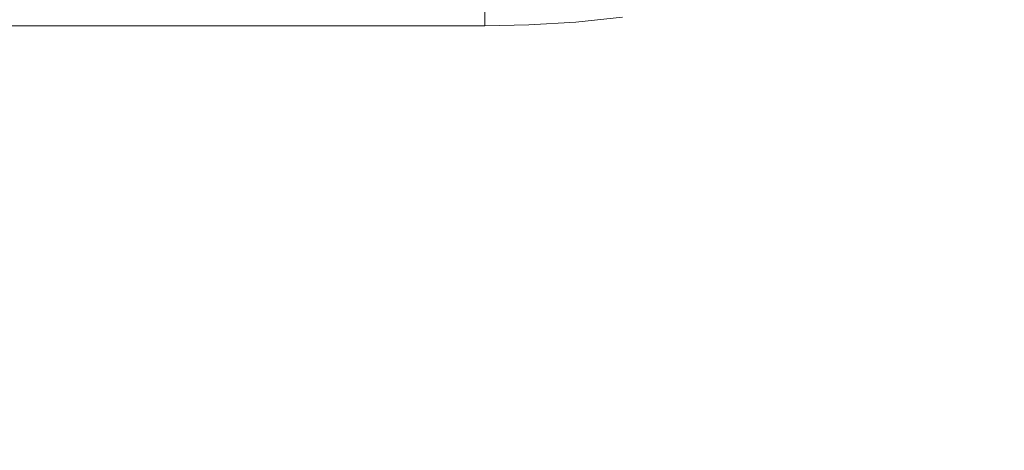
# Model space of a CAD drawing. Header units: centimetres. Extents: x -17.1 to 18.2, y 3.4 to 5.2.
# Tile 197 of 256: x 6.1714 to 6.287, y 3.5503 to 3.6009. Entities that reach past the tile are written whole.
import ezdxf

# ---------------------------------------------------------------- set-up
doc = ezdxf.new("R2010")
doc.units = ezdxf.units.CM
doc.header["$LTSCALE"] = 2.54
doc.layers.add('Lucido design-1', color=7, linetype='Continuous')

# ---------------------------------------------------------------- blocks, each defined once
blk = doc.blocks.new('Gruppo-4-1')
at = {"color": 7, "linetype": 'Continuous', "lineweight": 9}
blk.add_3dface([(-17.02031, 5.10021, -1872.21551), (-17.02031, 3.50021, -1872.21551), (18.14723, 3.50021, -1872.21551), (18.14723, 5.10021, -1872.21551)], dxfattribs=at)
for points, invisible_edges in [([(6.24222, 3.60121, -1873.01551), (18.14723, 5.10021, -1873.01551), (18.14723, 3.50021, -1873.01551)], 9), ([(6.22603, 3.60334, -1873.01545), (6.25051, 3.60565, -1873.01547), (6.24222, 3.60121, -1873.01551), (6.23671, 3.60065, -1873.01551)], 11), ([(6.22603, 3.60334, -1873.01545), (6.22603, 3.60021, -1873.01551), (-5.09911, 3.60021, -1873.01551), (-5.09911, 3.60334, -1873.01545)], 8), ([(6.23671, 3.60065, -1873.01551), (6.2312, 3.60031, -1873.01551), (6.22603, 3.60334, -1873.01545)], 10), ([(6.2312, 3.60031, -1873.01551), (6.22603, 3.60021, -1873.01551), (6.22603, 3.60334, -1873.01545)], 8), ([(-5.09911, 3.60021, -1873.01551), (6.22603, 3.60021, -1873.01551), (18.14723, 3.50021, -1873.01551), (-17.02031, 3.50021, -1873.01551)], 10), ([(18.14723, 3.50021, -1873.01551), (6.22603, 3.60021, -1873.01551), (6.2312, 3.60031, -1873.01551)], 9), ([(6.2312, 3.60031, -1873.01551), (6.23671, 3.60065, -1873.01551), (18.14723, 3.50021, -1873.01551)], 10), ([(18.14723, 3.50021, -1873.01551), (6.23671, 3.60065, -1873.01551), (6.24222, 3.60121, -1873.01551)], 9)]:
    blk.add_3dface(points, dxfattribs=dict(at, invisible_edges=invisible_edges))
blk = doc.blocks.new('Gruppo-5-1')
at = {"color": 7}
blk.add_blockref('Gruppo-4-1', (0, 0), dxfattribs=at)

msp = doc.modelspace()

# ---------------------------------------------------------------- block references
at = {"layer": 'Lucido design-1', "color": 7}
msp.add_blockref('Gruppo-5-1', (0, 0), dxfattribs=at)

doc.saveas('drawing.dxf')
